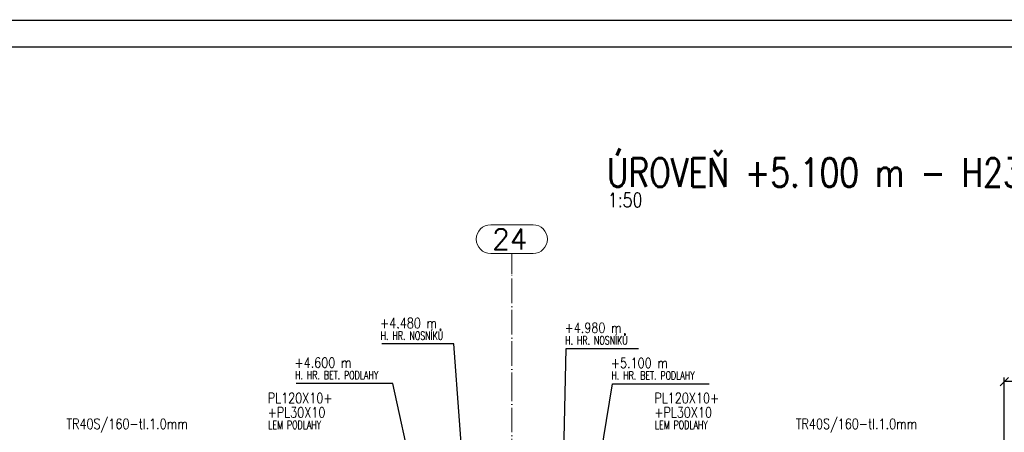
# Paper-space layout 'Layout1' of a CAD drawing. Extents: x -2 to 1380, y -36 to 422.
# Tile 36 of 79: x 215 to 455, y 320 to 420. Entities that reach past the tile are written whole.
import ezdxf
from ezdxf.enums import TextEntityAlignment as Align

# ---------------------------------------------------------------- set-up
doc = ezdxf.new("R2010")
doc.units = 0
doc.linetypes.add('ACAD_ISO04W100', pattern=[30.5, 24, -3, 0.5, -3])
doc.linetypes.add('HP_01_CER_B', pattern=[8, 5, -1, 1, -1])
doc.layers.get('0').update_dxf_attribs({"linetype": 'CONTINUOUS'})
doc.layers.get('DEFPOINTS').update_dxf_attribs({"color": 132, "linetype": 'CONTINUOUS'})
doc.layers.add('RAMECEK_HP', color=251, linetype='CONTINUOUS')
for name, color, linetype, lineweight in [('SS_1.ET-HALA_TaO-RASTR', 7, 'HP_01_CER_B', 13), ('SS_KOTY', 3, 'CONTINUOUS', 25), ('SS_NADPIS_7', 6, 'CONTINUOUS', 70), ('SS_POPIS_PROFILU', 13, 'CONTINUOUS', 25)]:
    doc.layers.add(name, color=color, linetype=linetype, lineweight=lineweight)
doc.styles.add('ROMANS', font='romans.shx', dxfattribs={"width": 0.8})
doc.styles.add('romans.shx', font='romans.shx', dxfattribs={"height": 5})
doc.dimstyles.new('A-1_(2.5)_50AS', dxfattribs={"dimtxt": 2.5, "dimasz": 2, "dimexe": 1, "dimexo": 2, "dimgap": 0, "dimtad": 0, "dimdec": 1, "dimlfac": 50, "dimrnd": 1, "dimtxsty": 'ROMANS', "dimblk1": 'OBLIQUE', "dimblk2": 'OBLIQUE', "dimsah": 1, "dimcen": 2, "dimclrd": 256, "dimclre": 256, "dimclrt": 256, "dimadec": 1, "dimazin": 2, "dimtfac": 0.714286, "dimtdec": 1, "dimtmove": 0, "dimatfit": 3, "dimldrblk": 'OPEN', "dimfxl": 1, "dimtvp": 1.142857, "dimtfill": 1, "dimtolj": 1, "dimlwd": -1, "dimlwe": -1, "dimarcsym": 0})

# ---------------------------------------------------------------- blocks, each defined once
blk = doc.blocks.new('*U6')
at = {"layer": 'RAMECEK_HP', "lineweight": 35, "const_width": 0.35}
for points in [[(0, 420), (0, 0), (1188, 0), (1188, 420)], [(6.5, 413.5), (6.5, 6.5), (1181.5, 6.5), (1181.5, 413.5)]]:
    blk.add_lwpolyline(points, close=True, dxfattribs=at)
at = {"layer": 'DEFPOINTS', "style": 'ROMANS', "width": 0.8}
blk.add_attdef('TISK', text='', height=10, dxfattribs=at).set_placement((1188, -33), align=Align.RIGHT)
blk = doc.blocks.new('_Oblique')
at = {"color": 0, "linetype": 'ByBlock', "lineweight": -2}
blk.add_line((-0.5, -0.5), (0.5, 0.5), dxfattribs=at)
blk = doc.blocks.new('*D58')
at = {"layer": 'DEFPOINTS', "color": 0, "transparency": 16777216}
for p in [(455.19, 331.97), (504.49, 309.73, -4985), (455.19, 306.73, -5000.4)]:
    blk.add_point(p, dxfattribs=at)
at = {"layer": 'SS_KOTY', "transparency": 16777216}
for p, q in [((455.19, 308.73), (455.19, 332.97)), ((504.49, 331.97), (455.19, 331.97)), ((504.49, 311.73), (504.49, 332.97))]:
    blk.add_line(p, q, dxfattribs=at)
at = {"layer": 'SS_KOTY', "transparency": 16777216, "xscale": 2, "yscale": 2, "zscale": 2, "rotation": 180}
blk.add_blockref('_Oblique', (455.19, 331.97), dxfattribs=at)
at = {"layer": 'SS_KOTY', "transparency": 16777216, "xscale": 2, "yscale": 2, "zscale": 2}
blk.add_blockref('_Oblique', (504.49, 331.97), dxfattribs=at)
at = {"layer": 'SS_KOTY', "transparency": 16777216, "insert": (479.84, 334.83), "char_height": 2.5, "attachment_point": 5, "style": 'ROMANS', "bg_fill": 3, "box_fill_scale": 1.1, "bg_fill_color": 256, "bg_fill_true_color": 13158600, "bg_fill_transparency": 0}
blk.add_mtext('\\A1;2465', dxfattribs=at)
blk = doc.blocks.new('_OPEN')
at = {"color": 0, "linetype": 'ByBlock'}
for p, q in [((-1, 0.17), (0, 0)), ((0, 0), (-1, -0.17)), ((0, 0), (-1, 0))]:
    blk.add_line(p, q, dxfattribs=at)

psp = doc.layouts.get("Layout1")

# ---------------------------------------------------------------- linework, layer by layer
at = {"layer": 'SS_1.ET-HALA_TaO-RASTR', "linetype": 'Continuous', "ltscale": 0.25}
for p, q in [((340.3542, 370.1825), (330.0209, 370.1825)), ((330.0209, 363.1825), (340.3542, 363.1825))]:
    psp.add_line(p, q, dxfattribs=at)
at = {"layer": 'SS_1.ET-HALA_TaO-RASTR', "linetype": 'ACAD_ISO04W100', "ltscale": 0.25}
for p, q in [((335.1875, 358.1825), (335.1875, 363.1825)), ((335.1875, 328.1835), (335.1875, 358.1825)), ((335.1875, 90.8546), (335.1875, 328.1835))]:
    psp.add_line(p, q, dxfattribs=at)
at = {"layer": 'SS_1.ET-HALA_TaO-RASTR', "linetype": 'Continuous', "ltscale": 0.25}
for centre, start, end in [((330.0209, 366.6825), 90, 270), ((340.3542, 366.6825), 270, 90)]:
    psp.add_arc(centre, 3.5, start, end, dxfattribs=at)
at = {"layer": 'SS_POPIS_PROFILU', "color": 13}
for points in [[(325.1556, 285.1274), (321.0674, 341.1656), (303.4674, 341.1656)], [(347.1883, 285.1274), (348.4323, 340.0192), (366.0323, 340.0192)], [(310.9398, 309.5274), (306.1458, 331.5312), (282.6125, 331.5312)], [(356.1248, 309.5274), (359.7114, 331.4492), (383.2447, 331.4492)]]:
    psp.add_lwpolyline(points, dxfattribs=at)

# ---------------------------------------------------------------- block references
at = {"layer": 'RAMECEK_HP'}
psp.add_blockref('*U6', (0, 0), dxfattribs=at)

# ---------------------------------------------------------------- texts
at = {"layer": 'SS_1.ET-HALA_TaO-RASTR', "color": 7, "style": 'romans.shx'}
psp.add_text('24', height=5, dxfattribs=at).set_placement((330.3868, 364.1825))
at = {"layer": 'SS_NADPIS_7', "color": 6, "style": 'romans.shx', "width": 0.8}
psp.add_text('ÚROVEŇ +5.100 m - H23 ÷ I26', height=7, dxfattribs=at).set_placement((358.3398, 379.4085))
at = {"layer": 'SS_NADPIS_7', "color": 2, "style": 'romans.shx', "width": 0.8}
psp.add_text('1:50', height=3.5, dxfattribs=at).set_placement((358.59, 374.5085))
at = {"layer": 'SS_POPIS_PROFILU', "color": 13, "style": 'romans.shx'}
for s, height, width, p in [('+4.480 m', 2.5, 0.8, (303.0693, 344.9656)), ('+4.980 m', 2.5, 0.8, (348.0342, 343.8192)), ('H. HR. NOSNÍKŮ', 2, 0.7, (303.2034, 342.1656)), ('H. HR. NOSNÍKŮ', 2, 0.7, (348.1683, 341.0192)), ('+4.600 m', 2.5, 0.8, (282.2143, 335.3312)), ('+5.100 m', 2.5, 0.8, (359.3132, 335.2492)), ('H. HR. BET. PODLAHY', 2, 0.7, (282.3485, 332.5312)), ('H. HR. BET. PODLAHY', 2, 0.7, (359.4474, 332.4492)), ('PL120X10+', 2.5, 0.8, (275.7077, 326.7068)), ('PL120X10+', 2.5, 0.8, (369.923, 326.7068)), ('+PL30X10', 2.5, 0.8, (275.6867, 323.2068)), ('+PL30X10', 2.5, 0.8, (369.902, 323.2068)), ('TR40S/160-tl.1.0mm', 2.5, 0.8, (226.6515, 320.4068)), ('LEM PODLAHY', 2, 0.7, (275.8208, 320.4068)), ('LEM PODLAHY', 2, 0.7, (370.0361, 320.4068)), ('TR40S/160-tl.1.0mm', 2.5, 0.8, (404.3999, 320.4068))]:
    psp.add_text(s, height=height, dxfattribs=dict(at, width=width)).set_placement(p)

# ---------------------------------------------------------------- next in the draw order: dimensions: what is measured, and where the dimension line sits
at = {"layer": 'SS_KOTY'}
dim = psp.add_linear_dim(base=(455.1875, 331.971), p1=(504.4875, 309.7274, -4985), p2=(455.1875, 306.7274, -5000.4), dimstyle='A-1_(2.5)_50AS', dxfattribs=at)
dim.commit()
dim.dimension.update_dxf_attribs({"geometry": '*D58', "text_midpoint": (479.8375, 334.8282)})

doc.saveas('drawing.dxf')
